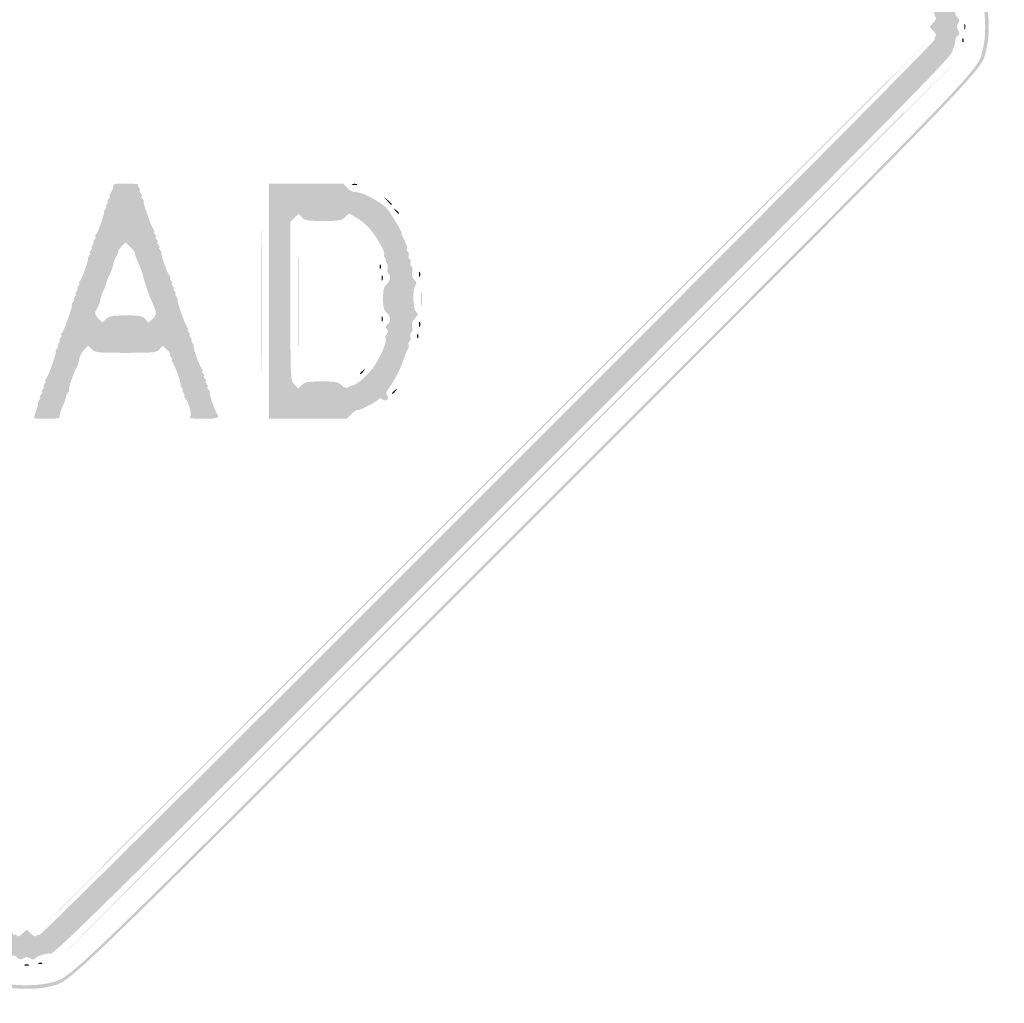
# Model space of a CAD drawing. Header units: inches. Extents: x -25.8 to 25.8, y -25.8 to 25.8.
# Tile 3 of 4: x -0.2 to 25.8, y -25.8 to 0.2. Entities that reach past the tile are written whole.
import ezdxf

# ---------------------------------------------------------------- set-up
doc = ezdxf.new("R2010")
doc.units = ezdxf.units.IN
doc.header["$MEASUREMENT"] = 0

msp = doc.modelspace()

# ---------------------------------------------------------------- hatches: boundary and pattern name
h = msp.add_hatch(color=7)
edge = h.paths.add_edge_path()
edge.add_spline(control_points=[(-0.616, -25.388), (-1.219, -25.222), (-0.649, -25.772), (-13.219, -13.198), (-25.84, -0.573), (-25.202, -1.234), (-25.368, -0.612), (-25.449, -0.308), (-25.449, 0.263), (-25.367, 0.571), (-25.201, 1.196), (-25.808, 0.567), (-13.175, 13.196), (-0.549, 25.816), (-1.21, 25.178), (-0.589, 25.345), (-0.459, 25.379), (-0.194, 25.408), (0, 25.408), (0.194, 25.408), (0.459, 25.379), (0.589, 25.345), (1.21, 25.178), (0.549, 25.816), (13.175, 13.196), (25.808, 0.567), (25.201, 1.196), (25.367, 0.571), (25.449, 0.263), (25.449, -0.308), (25.368, -0.612), (25.202, -1.234), (25.84, -0.573), (13.219, -13.198), (0.59, -25.831), (1.219, -25.224), (0.595, -25.39), (0.298, -25.469), (-0.325, -25.468), (-0.616, -25.388)], knot_values=[0, 0, 0, 0, 1, 1, 1, 2, 2, 2, 3, 3, 3, 4, 4, 4, 5, 5, 5, 6, 6, 6, 7, 7, 7, 8, 8, 8, 9, 9, 9, 10, 10, 10, 11, 11, 11, 12, 12, 12, 13, 13, 13, 13], degree=3, periodic=0)
edge = h.paths.add_edge_path(flags=0)
edge.add_spline(control_points=[(0.595, -25.296), (1.219, -25.13), (0.594, -25.734), (13.172, -13.151), (25.742, -0.576), (25.108, -1.233), (25.274, -0.612), (25.355, -0.308), (25.355, 0.263), (25.273, 0.571), (25.106, 1.196), (25.71, 0.57), (13.127, 13.148), (0.552, 25.719), (1.21, 25.084), (0.589, 25.25), (0.459, 25.285), (0.194, 25.313), (0, 25.313), (-0.194, 25.313), (-0.459, 25.285), (-0.589, 25.25), (-1.21, 25.084), (-0.552, 25.719), (-13.127, 13.148), (-25.71, 0.57), (-25.106, 1.196), (-25.273, 0.571), (-25.355, 0.263), (-25.355, -0.308), (-25.274, -0.612), (-25.108, -1.233), (-25.742, -0.576), (-13.172, -13.151), (-0.653, -25.675), (-1.219, -25.127), (-0.616, -25.294), (-0.325, -25.374), (0.298, -25.375), (0.595, -25.296)], knot_values=[0, 0, 0, 0, 1, 1, 1, 2, 2, 2, 3, 3, 3, 4, 4, 4, 5, 5, 5, 6, 6, 6, 7, 7, 7, 8, 8, 8, 9, 9, 9, 10, 10, 10, 11, 11, 11, 12, 12, 12, 13, 13, 13, 13], degree=3, periodic=0)
h = msp.add_hatch(color=7)
edge = h.paths.add_edge_path()
edge.add_spline(control_points=[(-0.239, -24.628), (-0.271, -24.589), (-0.331, -24.562), (-0.372, -24.568), (-0.414, -24.574), (-0.564, -24.523), (-0.706, -24.454), (-0.928, -24.346), (-2.655, -22.639), (-12.655, -12.635), (-22.571, -2.717), (-24.36, -0.906), (-24.449, -0.706), (-24.506, -0.577), (-24.549, -0.452), (-24.543, -0.43), (-24.538, -0.407), (-24.568, -0.351), (-24.609, -0.305), (-24.673, -0.234), (-24.676, -0.206), (-24.624, -0.122), (-24.573, -0.041), (-24.573, -0.006), (-24.624, 0.075), (-24.676, 0.159), (-24.673, 0.187), (-24.609, 0.258), (-24.568, 0.304), (-24.538, 0.36), (-24.543, 0.383), (-24.549, 0.405), (-24.506, 0.53), (-24.449, 0.659), (-24.36, 0.859), (-22.571, 2.669), (-12.655, 12.588), (-2.655, 22.592), (-0.928, 24.299), (-0.706, 24.407), (-0.564, 24.476), (-0.414, 24.527), (-0.372, 24.521), (-0.331, 24.515), (-0.271, 24.542), (-0.239, 24.581), (-0.192, 24.637), (-0.163, 24.64), (-0.09, 24.595), (-0.02, 24.551), (0.02, 24.551), (0.09, 24.595), (0.162, 24.639), (0.191, 24.638), (0.233, 24.587), (0.28, 24.53), (0.553, 24.451), (0.612, 24.477), (0.625, 24.483), (0.731, 24.421), (0.848, 24.339), (0.964, 24.258), (6.299, 18.949), (12.702, 12.543), (22.587, 2.653), (24.36, 0.859), (24.449, 0.659), (24.506, 0.53), (24.548, 0.39), (24.543, 0.349), (24.538, 0.307), (24.566, 0.247), (24.604, 0.215), (24.661, 0.168), (24.663, 0.139), (24.618, 0.067), (24.575, -0.003), (24.575, -0.044), (24.618, -0.114), (24.663, -0.186), (24.661, -0.215), (24.604, -0.262), (24.566, -0.294), (24.538, -0.354), (24.543, -0.396), (24.548, -0.437), (24.506, -0.577), (24.449, -0.706), (24.36, -0.906), (22.587, -2.7), (12.702, -12.59), (2.58, -22.717), (0.687, -24.587), (0.624, -24.522), (0.591, -24.489), (0.279, -24.579), (0.233, -24.634), (0.191, -24.685), (0.162, -24.686), (0.09, -24.642), (0.02, -24.598), (-0.02, -24.598), (-0.09, -24.642), (-0.163, -24.687), (-0.192, -24.684), (-0.239, -24.628)], knot_values=[0, 0, 0, 0, 1, 1, 1, 2, 2, 2, 3, 3, 3, 4, 4, 4, 5, 5, 5, 6, 6, 6, 7, 7, 7, 8, 8, 8, 9, 9, 9, 10, 10, 10, 11, 11, 11, 12, 12, 12, 13, 13, 13, 14, 14, 14, 15, 15, 15, 16, 16, 16, 17, 17, 17, 18, 18, 18, 19, 19, 19, 20, 20, 20, 21, 21, 21, 22, 22, 22, 23, 23, 23, 24, 24, 24, 25, 25, 25, 26, 26, 26, 27, 27, 27, 28, 28, 28, 29, 29, 29, 30, 30, 30, 31, 31, 31, 32, 32, 32, 33, 33, 33, 34, 34, 34, 35, 35, 35, 35], degree=3, periodic=0)
edge = h.paths.add_edge_path(flags=0)
edge.add_spline(control_points=[(0.113, -23.991), (0.186, -24.06), (0.237, -24.079), (0.257, -24.046), (0.275, -24.017), (0.311, -24.008), (0.338, -24.025), (0.403, -24.065), (24.041, -0.426), (24.001, -0.362), (23.984, -0.335), (23.994, -0.298), (24.022, -0.281), (24.056, -0.26), (24.037, -0.21), (23.968, -0.136)], knot_values=[0, 0, 0, 0, 1, 1, 1, 2, 2, 2, 3, 3, 3, 4, 4, 4, 5, 5, 5, 5], degree=3, periodic=0)
edge.add_line((23.968, -0.136), (23.862, -0.024))
edge.add_line((23.862, -0.024), (23.968, 0.089))
edge.add_spline(control_points=[(23.968, 0.089), (24.037, 0.163), (24.056, 0.213), (24.022, 0.234), (23.994, 0.251), (23.984, 0.288), (24.001, 0.315), (24.041, 0.379), (0.403, 24.017), (0.338, 23.978), (0.311, 23.961), (0.275, 23.97), (0.257, 23.999), (0.237, 24.032), (0.186, 24.013), (0.113, 23.944)], knot_values=[0, 0, 0, 0, 1, 1, 1, 2, 2, 2, 3, 3, 3, 4, 4, 4, 5, 5, 5, 5], degree=3, periodic=0)
edge.add_line((0.113, 23.944), (0, 23.838))
edge.add_line((0, 23.838), (-0.113, 23.944))
edge.add_spline(control_points=[(-0.113, 23.944), (-0.186, 24.013), (-0.237, 24.032), (-0.257, 23.999), (-0.275, 23.97), (-0.311, 23.961), (-0.338, 23.978), (-0.394, 24.012), (-23.829, 0.603), (-23.98, 0.362)], knot_values=[0, 0, 0, 0, 1, 1, 1, 2, 2, 2, 3, 3, 3, 3], degree=3, periodic=0)
edge.add_line((-23.98, 0.362), (-24.078, 0.206))
edge.add_line((-24.078, 0.206), (-23.97, 0.091))
edge.add_line((-23.97, 0.091), (-23.862, -0.024))
edge.add_line((-23.862, -0.024), (-23.97, -0.138))
edge.add_line((-23.97, -0.138), (-24.078, -0.253))
edge.add_line((-24.078, -0.253), (-23.98, -0.409))
edge.add_spline(control_points=[(-23.98, -0.409), (-23.829, -0.65), (-0.394, -24.059), (-0.338, -24.025), (-0.311, -24.008), (-0.275, -24.017), (-0.257, -24.046), (-0.237, -24.079), (-0.186, -24.06), (-0.113, -23.991)], knot_values=[0, 0, 0, 0, 1, 1, 1, 2, 2, 2, 3, 3, 3, 3], degree=3, periodic=0)
edge.add_line((-0.113, -23.991), (0, -23.885))
edge.add_line((0, -23.885), (0.113, -23.991))
h = msp.add_hatch(color=7)
edge = h.paths.add_edge_path()
edge.add_spline(control_points=[(24.78, -0.024), (24.78, 0.041), (24.791, 0.068), (24.804, 0.035), (24.817, 0.003), (24.817, -0.05), (24.804, -0.082), (24.791, -0.115), (24.78, -0.088), (24.78, -0.024)], knot_values=[0, 0, 0, 0, 1, 1, 1, 2, 2, 2, 3, 3, 3, 3], degree=3, periodic=0)
h = msp.add_hatch(color=7)
edge = h.paths.add_edge_path()
edge.add_spline(control_points=[(12.08, -12.127), (18.478, -5.729), (23.724, -0.495), (23.737, -0.495), (23.75, -0.495), (18.526, -5.729), (12.127, -12.127), (5.729, -18.526), (0.484, -23.76), (0.471, -23.76), (0.458, -23.76), (5.682, -18.526), (12.08, -12.127)], knot_values=[0, 0, 0, 0, 1, 1, 1, 2, 2, 2, 3, 3, 3, 4, 4, 4, 4], degree=3, periodic=0)
h = msp.add_hatch(color=7)
edge = h.paths.add_edge_path()
edge.add_spline(control_points=[(24.73, -0.373), (24.732, -0.318), (24.743, -0.307), (24.758, -0.344), (24.772, -0.378), (24.77, -0.419), (24.754, -0.435), (24.739, -0.45), (24.728, -0.422), (24.73, -0.373)], knot_values=[0, 0, 0, 0, 1, 1, 1, 2, 2, 2, 3, 3, 3, 3], degree=3, periodic=0)
h = msp.add_hatch(color=7)
edge = h.paths.add_edge_path()
edge.add_spline(control_points=[(12.716, -12.763), (19.153, -6.326), (24.43, -1.06), (24.443, -1.06), (24.456, -1.06), (19.2, -6.326), (12.763, -12.763), (6.326, -19.2), (1.049, -24.467), (1.036, -24.467), (1.023, -24.467), (6.279, -19.2), (12.716, -12.763)], knot_values=[0, 0, 0, 0, 1, 1, 1, 2, 2, 2, 3, 3, 3, 4, 4, 4, 4], degree=3, periodic=0)
h = msp.add_hatch(color=7)
edge = h.paths.add_edge_path()
edge.add_spline(control_points=[(0.188, -10.367), (0.188, -10.358), (0.219, -10.262), (0.257, -10.155), (0.295, -10.048), (0.313, -9.961), (0.298, -9.961), (0.283, -9.961), (0.297, -9.929), (0.33, -9.89), (0.362, -9.851), (0.373, -9.82), (0.353, -9.82), (0.334, -9.82), (0.345, -9.788), (0.377, -9.749), (0.409, -9.71), (0.42, -9.678), (0.4, -9.678), (0.381, -9.678), (0.392, -9.647), (0.424, -9.608), (0.456, -9.569), (0.467, -9.537), (0.447, -9.537), (0.428, -9.537), (0.439, -9.505), (0.471, -9.466), (0.503, -9.428), (0.514, -9.396), (0.495, -9.396), (0.475, -9.396), (0.484, -9.367), (0.513, -9.331), (0.578, -9.253), (0.806, -8.595), (0.769, -8.595), (0.754, -8.595), (0.768, -8.563), (0.801, -8.525), (0.833, -8.486), (0.843, -8.454), (0.824, -8.454), (0.805, -8.454), (0.815, -8.422), (0.848, -8.383), (0.88, -8.344), (0.891, -8.313), (0.871, -8.313), (0.852, -8.313), (0.863, -8.281), (0.895, -8.242), (0.927, -8.203), (0.938, -8.171), (0.918, -8.171), (0.899, -8.171), (0.907, -8.142), (0.937, -8.107), (1.002, -8.029), (1.23, -7.371), (1.192, -7.371), (1.178, -7.371), (1.192, -7.339), (1.225, -7.3), (1.257, -7.261), (1.267, -7.229), (1.248, -7.229), (1.229, -7.229), (1.239, -7.198), (1.272, -7.159), (1.304, -7.12), (1.314, -7.088), (1.295, -7.088), (1.276, -7.088), (1.286, -7.056), (1.319, -7.017), (1.351, -6.979), (1.362, -6.947), (1.342, -6.947), (1.323, -6.947), (1.334, -6.915), (1.366, -6.876), (1.398, -6.837), (1.409, -6.805), (1.389, -6.805), (1.37, -6.805), (1.378, -6.777), (1.407, -6.741), (1.472, -6.663), (1.654, -6.146), (1.617, -6.146), (1.602, -6.146), (1.616, -6.114), (1.648, -6.075), (1.681, -6.037), (1.691, -6.005), (1.672, -6.005), (1.653, -6.005), (1.663, -5.973), (1.695, -5.934), (1.728, -5.895), (1.738, -5.864), (1.719, -5.864), (1.7, -5.864), (1.71, -5.832), (1.743, -5.793), (1.775, -5.754), (1.785, -5.722), (1.766, -5.722), (1.747, -5.722), (1.757, -5.69), (1.79, -5.652), (1.822, -5.613), (1.833, -5.581), (1.813, -5.581), (1.794, -5.581), (1.802, -5.552), (1.831, -5.517), (1.896, -5.439), (2.078, -4.922), (2.04, -4.922), (2.026, -4.922), (2.04, -4.89), (2.072, -4.851), (2.105, -4.812), (2.115, -4.78), (2.096, -4.78), (2.077, -4.78), (2.087, -4.749), (2.119, -4.71), (2.152, -4.671), (2.162, -4.639), (2.143, -4.639), (2.124, -4.639), (2.134, -4.607), (2.166, -4.568), (2.199, -4.53), (2.211, -4.498), (2.195, -4.498), (2.178, -4.498), (2.198, -4.446), (2.24, -4.382), (2.282, -4.318), (2.302, -4.244), (2.285, -4.217), (2.265, -4.185), (2.378, -4.168), (2.619, -4.168), (2.819, -4.168), (2.969, -4.182), (2.952, -4.199), (2.935, -4.216), (2.944, -4.258), (2.973, -4.293), (3.002, -4.328), (3.01, -4.356), (2.991, -4.356), (2.971, -4.356), (2.982, -4.388), (3.014, -4.427), (3.046, -4.466), (3.057, -4.498), (3.038, -4.498), (3.018, -4.498), (3.029, -4.53), (3.061, -4.568), (3.094, -4.607), (3.108, -4.639), (3.093, -4.639), (3.056, -4.639), (3.284, -5.297), (3.349, -5.375), (3.378, -5.411), (3.387, -5.44), (3.367, -5.44), (3.348, -5.44), (3.359, -5.471), (3.391, -5.51), (3.423, -5.549), (3.434, -5.581), (3.415, -5.581), (3.395, -5.581), (3.406, -5.613), (3.438, -5.652), (3.47, -5.69), (3.481, -5.722), (3.462, -5.722), (3.442, -5.722), (3.453, -5.754), (3.485, -5.793), (3.517, -5.832), (3.528, -5.864), (3.509, -5.864), (3.489, -5.864), (3.5, -5.895), (3.532, -5.934), (3.565, -5.973), (3.579, -6.005), (3.564, -6.005), (3.527, -6.005), (3.708, -6.522), (3.773, -6.6), (3.802, -6.635), (3.811, -6.664), (3.791, -6.664), (3.772, -6.664), (3.783, -6.696), (3.815, -6.735), (3.847, -6.774), (3.858, -6.805), (3.838, -6.805), (3.819, -6.805), (3.83, -6.837), (3.862, -6.876), (3.894, -6.915), (3.905, -6.947), (3.885, -6.947), (3.866, -6.947), (3.877, -6.979), (3.909, -7.017), (3.941, -7.056), (3.952, -7.088), (3.933, -7.088), (3.913, -7.088), (3.924, -7.12), (3.956, -7.159), (3.988, -7.198), (4.003, -7.229), (3.988, -7.229), (3.951, -7.229), (4.179, -7.887), (4.244, -7.965), (4.273, -8.001), (4.282, -8.03), (4.262, -8.03), (4.243, -8.03), (4.254, -8.062), (4.286, -8.101), (4.318, -8.14), (4.329, -8.171), (4.309, -8.171), (4.29, -8.171), (4.301, -8.203), (4.333, -8.242), (4.365, -8.281), (4.376, -8.313), (4.356, -8.313), (4.337, -8.313), (4.348, -8.344), (4.38, -8.383), (4.412, -8.422), (4.427, -8.454), (4.412, -8.454), (4.374, -8.454), (4.556, -8.971), (4.621, -9.049), (4.65, -9.084), (4.658, -9.113), (4.639, -9.113), (4.62, -9.113), (4.63, -9.145), (4.663, -9.184), (4.695, -9.223), (4.705, -9.255), (4.686, -9.255), (4.667, -9.255), (4.677, -9.286), (4.71, -9.325), (4.742, -9.364), (4.753, -9.396), (4.733, -9.396), (4.714, -9.396), (4.725, -9.428), (4.757, -9.466), (4.789, -9.505), (4.8, -9.537), (4.78, -9.537), (4.761, -9.537), (4.772, -9.569), (4.804, -9.608), (4.836, -9.647), (4.85, -9.678), (4.836, -9.678), (4.8, -9.678), (4.978, -10.193), (5.039, -10.266), (5.118, -10.361), (5.039, -10.385), (4.645, -10.385), (4.367, -10.385), (4.281, -10.371), (4.319, -10.332), (4.375, -10.277), (4.29, -9.962), (4.185, -9.836), (4.156, -9.801), (4.149, -9.773), (4.168, -9.773), (4.187, -9.773), (4.177, -9.741), (4.145, -9.702), (4.112, -9.663), (4.102, -9.631), (4.121, -9.631), (4.14, -9.631), (4.13, -9.6), (4.097, -9.561), (4.065, -9.522), (4.051, -9.49), (4.066, -9.49), (4.103, -9.49), (3.921, -8.973), (3.856, -8.895), (3.827, -8.859), (3.819, -8.831), (3.838, -8.831), (3.858, -8.831), (3.85, -8.802), (3.821, -8.767), (3.792, -8.733), (3.779, -8.694), (3.792, -8.681), (3.804, -8.669), (3.765, -8.612), (3.705, -8.555)], knot_values=[0, 0, 0, 0, 1, 1, 1, 2, 2, 2, 3, 3, 3, 4, 4, 4, 5, 5, 5, 6, 6, 6, 7, 7, 7, 8, 8, 8, 9, 9, 9, 10, 10, 10, 11, 11, 11, 12, 12, 12, 13, 13, 13, 14, 14, 14, 15, 15, 15, 16, 16, 16, 17, 17, 17, 18, 18, 18, 19, 19, 19, 20, 20, 20, 21, 21, 21, 22, 22, 22, 23, 23, 23, 24, 24, 24, 25, 25, 25, 26, 26, 26, 27, 27, 27, 28, 28, 28, 29, 29, 29, 30, 30, 30, 31, 31, 31, 32, 32, 32, 33, 33, 33, 34, 34, 34, 35, 35, 35, 36, 36, 36, 37, 37, 37, 38, 38, 38, 39, 39, 39, 40, 40, 40, 41, 41, 41, 42, 42, 42, 43, 43, 43, 44, 44, 44, 45, 45, 45, 46, 46, 46, 47, 47, 47, 48, 48, 48, 49, 49, 49, 50, 50, 50, 51, 51, 51, 52, 52, 52, 53, 53, 53, 54, 54, 54, 55, 55, 55, 56, 56, 56, 57, 57, 57, 58, 58, 58, 59, 59, 59, 60, 60, 60, 61, 61, 61, 62, 62, 62, 63, 63, 63, 64, 64, 64, 65, 65, 65, 66, 66, 66, 67, 67, 67, 68, 68, 68, 69, 69, 69, 70, 70, 70, 71, 71, 71, 72, 72, 72, 73, 73, 73, 74, 74, 74, 75, 75, 75, 76, 76, 76, 77, 77, 77, 78, 78, 78, 79, 79, 79, 80, 80, 80, 81, 81, 81, 82, 82, 82, 83, 83, 83, 84, 84, 84, 85, 85, 85, 86, 86, 86, 87, 87, 87, 88, 88, 88, 89, 89, 89, 90, 90, 90, 91, 91, 91, 92, 92, 92, 93, 93, 93, 94, 94, 94, 95, 95, 95, 96, 96, 96, 97, 97, 97, 98, 98, 98, 99, 99, 99, 100, 100, 100, 101, 101, 101, 102, 102, 102, 103, 103, 103, 104, 104, 104, 105, 105, 105, 106, 106, 106, 107, 107, 107, 108, 108, 108, 108], degree=3, periodic=0)
edge.add_line((3.705, -8.555), (3.595, -8.452))
edge.add_line((3.595, -8.452), (3.509, -8.547))
edge.add_spline(control_points=[(3.509, -8.547), (3.43, -8.635), (3.366, -8.642), (2.621, -8.642), (1.883, -8.642), (1.811, -8.635), (1.719, -8.548)], knot_values=[0, 0, 0, 0, 1, 1, 1, 2, 2, 2, 2], degree=3, periodic=0)
edge.add_line((1.719, -8.548), (1.618, -8.453))
edge.add_line((1.618, -8.453), (1.517, -8.561))
edge.add_spline(control_points=[(1.517, -8.561), (1.461, -8.621), (1.406, -8.721), (1.394, -8.785), (1.382, -8.849), (1.369, -8.907), (1.363, -8.913), (1.358, -8.92), (1.351, -8.941), (1.347, -8.96), (1.344, -8.98), (1.324, -9.022), (1.304, -9.053), (1.244, -9.148), (1.086, -9.631), (1.115, -9.631), (1.13, -9.631), (1.12, -9.658), (1.093, -9.69), (1.066, -9.723), (1.042, -9.765), (1.04, -9.784), (1.031, -9.866), (1.013, -9.918), (0.924, -10.116), (0.881, -10.214), (0.857, -10.315), (0.873, -10.34), (0.889, -10.367), (0.759, -10.385), (0.544, -10.385), (0.349, -10.385), (0.188, -10.377), (0.188, -10.367)], knot_values=[0, 0, 0, 0, 1, 1, 1, 2, 2, 2, 3, 3, 3, 4, 4, 4, 5, 5, 5, 6, 6, 6, 7, 7, 7, 8, 8, 8, 9, 9, 9, 10, 10, 10, 11, 11, 11, 11], degree=3, periodic=0)
edge = h.paths.add_edge_path(flags=0)
edge.add_spline(control_points=[(2.621, -7.653), (2.988, -7.653), (3.059, -7.666), (3.133, -7.748)], knot_values=[0, 0, 0, 0, 1, 1, 1, 1], degree=3, periodic=0)
edge.add_line((3.133, -7.748), (3.219, -7.843))
edge.add_line((3.219, -7.843), (3.329, -7.74))
edge.add_spline(control_points=[(3.329, -7.74), (3.445, -7.63), (3.443, -7.586), (3.307, -7.276), (3.267, -7.186), (3.23, -7.096), (3.225, -7.076), (3.219, -7.057), (3.209, -7.03), (3.203, -7.017), (3.196, -7.004), (3.186, -6.973), (3.179, -6.947), (3.173, -6.921), (3.162, -6.889), (3.155, -6.876), (3.149, -6.863), (3.138, -6.831), (3.132, -6.805), (3.125, -6.78), (3.116, -6.753), (3.111, -6.747), (3.106, -6.74), (3.092, -6.687), (3.081, -6.628), (3.07, -6.569), (3.026, -6.441), (2.983, -6.345), (2.94, -6.249), (2.9, -6.154), (2.895, -6.134), (2.889, -6.115), (2.88, -6.083), (2.873, -6.064), (2.867, -6.044), (2.863, -6.016), (2.865, -6), (2.867, -5.984), (2.81, -5.915), (2.738, -5.846)], knot_values=[0, 0, 0, 0, 1, 1, 1, 2, 2, 2, 3, 3, 3, 4, 4, 4, 5, 5, 5, 6, 6, 6, 7, 7, 7, 8, 8, 8, 9, 9, 9, 10, 10, 10, 11, 11, 11, 12, 12, 12, 13, 13, 13, 13], degree=3, periodic=0)
edge.add_line((2.738, -5.846), (2.608, -5.721))
edge.add_line((2.608, -5.721), (2.497, -5.84))
edge.add_spline(control_points=[(2.497, -5.84), (2.436, -5.905), (2.4, -5.958), (2.418, -5.958), (2.436, -5.958), (2.419, -6.006), (2.381, -6.065), (2.342, -6.124), (2.301, -6.225), (2.289, -6.289), (2.277, -6.353), (2.263, -6.41), (2.258, -6.417), (2.253, -6.423), (2.245, -6.445), (2.241, -6.464), (2.237, -6.483), (2.208, -6.545), (2.177, -6.602), (2.145, -6.658), (2.113, -6.743), (2.106, -6.79), (2.098, -6.837), (2.066, -6.922), (2.035, -6.979), (2.004, -7.035), (1.969, -7.13), (1.958, -7.19), (1.947, -7.251), (1.934, -7.305), (1.929, -7.312), (1.923, -7.318), (1.916, -7.339), (1.912, -7.359), (1.907, -7.378), (1.877, -7.444), (1.843, -7.505), (1.789, -7.602), (1.794, -7.628), (1.888, -7.729)], knot_values=[0, 0, 0, 0, 1, 1, 1, 2, 2, 2, 3, 3, 3, 4, 4, 4, 5, 5, 5, 6, 6, 6, 7, 7, 7, 8, 8, 8, 9, 9, 9, 10, 10, 10, 11, 11, 11, 12, 12, 12, 13, 13, 13, 13], degree=3, periodic=0)
edge.add_line((1.888, -7.729), (1.995, -7.842))
edge.add_line((1.995, -7.842), (2.096, -7.748))
edge.add_spline(control_points=[(2.096, -7.748), (2.181, -7.668), (2.26, -7.653), (2.621, -7.653)], knot_values=[0, 0, 0, 0, 1, 1, 1, 1], degree=3, periodic=0)
h = msp.add_hatch(color=7)
edge = h.paths.add_edge_path()
edge.add_line((6.405, -7.276), (6.405, -4.168))
edge.add_line((6.405, -4.168), (7.386, -4.168))
edge.add_line((7.386, -4.168), (8.367, -4.168))
edge.add_line((8.367, -4.168), (8.479, -4.288))
edge.add_spline(control_points=[(8.479, -4.288), (8.545, -4.357), (8.633, -4.402), (8.691, -4.395), (8.843, -4.375), (9.405, -4.673), (9.532, -4.842), (9.676, -5.032), (9.943, -5.487), (9.911, -5.487), (9.898, -5.487), (9.914, -5.534), (9.946, -5.593), (9.978, -5.651), (10.005, -5.713), (10.006, -5.73), (10.007, -5.747), (10.023, -5.776), (10.04, -5.794), (10.058, -5.811), (10.062, -5.853), (10.049, -5.887), (10.036, -5.921), (10.047, -5.962), (10.073, -5.978), (10.1, -5.994), (10.111, -6.037), (10.097, -6.072), (10.083, -6.108), (10.094, -6.15), (10.121, -6.166), (10.147, -6.183), (10.158, -6.225), (10.144, -6.261), (10.131, -6.296), (10.142, -6.339), (10.17, -6.356), (10.198, -6.373), (10.207, -6.44), (10.191, -6.504), (10.171, -6.583), (10.189, -6.652), (10.246, -6.714), (10.311, -6.786), (10.318, -6.821), (10.275, -6.863), (10.191, -6.948), (10.204, -7.487), (10.292, -7.56), (10.356, -7.614), (10.353, -7.632), (10.263, -7.728), (10.19, -7.806), (10.17, -7.87), (10.191, -7.954), (10.207, -8.02), (10.198, -8.085), (10.169, -8.103), (10.141, -8.121), (10.128, -8.175), (10.141, -8.224), (10.154, -8.273), (10.143, -8.325), (10.118, -8.341), (10.093, -8.356), (10.083, -8.396), (10.095, -8.429), (10.108, -8.462), (10.101, -8.508), (10.081, -8.531), (10.06, -8.553), (10.016, -8.656), (9.984, -8.76), (9.906, -9.008), (9.719, -9.383), (9.582, -9.566), (9.499, -9.675), (9.485, -9.726), (9.526, -9.766), (9.609, -9.849), (9.494, -9.948), (9.402, -9.872), (9.355, -9.833), (9.324, -9.831), (9.302, -9.865), (9.261, -9.932), (8.798, -10.171), (8.733, -10.159), (8.705, -10.153), (8.633, -10.202), (8.572, -10.267)], knot_values=[0, 0, 0, 0, 1, 1, 1, 2, 2, 2, 3, 3, 3, 4, 4, 4, 5, 5, 5, 6, 6, 6, 7, 7, 7, 8, 8, 8, 9, 9, 9, 10, 10, 10, 11, 11, 11, 12, 12, 12, 13, 13, 13, 14, 14, 14, 15, 15, 15, 16, 16, 16, 17, 17, 17, 18, 18, 18, 19, 19, 19, 20, 20, 20, 21, 21, 21, 22, 22, 22, 23, 23, 23, 24, 24, 24, 25, 25, 25, 26, 26, 26, 27, 27, 27, 28, 28, 28, 29, 29, 29, 30, 30, 30, 30], degree=3, periodic=0)
edge.add_line((8.572, -10.267), (8.461, -10.385))
edge.add_line((8.461, -10.385), (7.433, -10.385))
edge.add_line((7.433, -10.385), (6.405, -10.385))
edge.add_line((6.405, -10.385), (6.405, -7.276))
edge = h.paths.add_edge_path(flags=0)
edge.add_spline(control_points=[(7.795, -9.396), (8.154, -9.396), (8.227, -9.41), (8.318, -9.495), (8.385, -9.558), (8.446, -9.58), (8.486, -9.555), (8.52, -9.534), (8.574, -9.512), (8.605, -9.508), (8.716, -9.491), (8.957, -9.288), (9.137, -9.061), (9.325, -8.822), (9.536, -8.34), (9.487, -8.26), (9.471, -8.235), (9.484, -8.183), (9.515, -8.146), (9.558, -8.094), (9.559, -8.061), (9.519, -8.013), (9.478, -7.964), (9.482, -7.934), (9.537, -7.889), (9.635, -7.808), (9.626, -7.684), (9.514, -7.583), (9.439, -7.515), (9.419, -7.438), (9.419, -7.206), (9.419, -6.974), (9.439, -6.897), (9.514, -6.829), (9.615, -6.737), (9.638, -6.594), (9.559, -6.545), (9.532, -6.529), (9.523, -6.473), (9.539, -6.422), (9.555, -6.372), (9.543, -6.299), (9.512, -6.262), (9.48, -6.224), (9.471, -6.193), (9.49, -6.193), (9.509, -6.193), (9.501, -6.165), (9.473, -6.13), (9.444, -6.095), (9.432, -6.055), (9.447, -6.04), (9.487, -6), (9.287, -5.63), (9.105, -5.405), (9.015, -5.295), (8.847, -5.149), (8.731, -5.081)], knot_values=[0, 0, 0, 0, 1, 1, 1, 2, 2, 2, 3, 3, 3, 4, 4, 4, 5, 5, 5, 6, 6, 6, 7, 7, 7, 8, 8, 8, 9, 9, 9, 10, 10, 10, 11, 11, 11, 12, 12, 12, 13, 13, 13, 14, 14, 14, 15, 15, 15, 16, 16, 16, 17, 17, 17, 18, 18, 18, 19, 19, 19, 19], degree=3, periodic=0)
edge.add_line((8.731, -5.081), (8.52, -4.957))
edge.add_line((8.52, -4.957), (8.413, -5.057))
edge.add_spline(control_points=[(8.413, -5.057), (8.319, -5.145), (8.251, -5.157), (7.834, -5.157), (7.42, -5.157), (7.351, -5.145), (7.276, -5.062)], knot_values=[0, 0, 0, 0, 1, 1, 1, 2, 2, 2, 2], degree=3, periodic=0)
edge.add_line((7.276, -5.062), (7.19, -4.967))
edge.add_line((7.19, -4.967), (7.08, -5.07))
edge.add_line((7.08, -5.07), (6.97, -5.174))
edge.add_line((6.97, -5.174), (6.97, -7.27))
edge.add_spline(control_points=[(6.97, -7.27), (6.97, -9.359), (6.971, -9.367), (7.073, -9.475)], knot_values=[0, 0, 0, 0, 1, 1, 1, 1], degree=3, periodic=0)
edge.add_line((7.073, -9.475), (7.176, -9.585))
edge.add_line((7.176, -9.585), (7.276, -9.49))
edge.add_spline(control_points=[(7.276, -9.49), (7.361, -9.41), (7.441, -9.396), (7.795, -9.396)], knot_values=[0, 0, 0, 0, 1, 1, 1, 1], degree=3, periodic=0)
h = msp.add_hatch(color=7)
edge = h.paths.add_edge_path()
edge.add_spline(control_points=[(8.607, -4.184), (8.639, -4.171), (8.692, -4.171), (8.725, -4.184), (8.757, -4.197), (8.731, -4.208), (8.666, -4.208), (8.601, -4.208), (8.575, -4.197), (8.607, -4.184)], knot_values=[0, 0, 0, 0, 1, 1, 1, 2, 2, 2, 3, 3, 3, 3], degree=3, periodic=0)
h = msp.add_hatch(color=7)
edge = h.paths.add_edge_path()
edge.add_line((9.533, -4.627), (9.443, -4.521))
edge.add_line((9.443, -4.521), (9.549, -4.611))
edge.add_spline(control_points=[(9.549, -4.611), (9.648, -4.695), (9.676, -4.733), (9.639, -4.733), (9.63, -4.733), (9.582, -4.686), (9.533, -4.627)], knot_values=[0, 0, 0, 0, 1, 1, 1, 2, 2, 2, 2], degree=3, periodic=0)
h = msp.add_hatch(color=7)
edge = h.paths.add_edge_path()
edge.add_spline(control_points=[(6.192, -7.276), (6.192, -5.554), (6.198, -4.849), (6.205, -5.71), (6.212, -6.572), (6.212, -7.981), (6.205, -8.842), (6.198, -9.704), (6.192, -8.999), (6.192, -7.276)], knot_values=[0, 0, 0, 0, 1, 1, 1, 2, 2, 2, 3, 3, 3, 3], degree=3, periodic=0)
h = msp.add_hatch(color=7)
edge = h.paths.add_edge_path()
edge.add_spline(control_points=[(9.743, -4.886), (9.684, -4.812), (9.686, -4.81), (9.761, -4.869), (9.806, -4.904), (9.843, -4.941), (9.843, -4.951), (9.843, -4.99), (9.805, -4.965), (9.743, -4.886)], knot_values=[0, 0, 0, 0, 1, 1, 1, 2, 2, 2, 3, 3, 3, 3], degree=3, periodic=0)
h = msp.add_hatch(color=7)
edge = h.paths.add_edge_path()
edge.add_spline(control_points=[(7.18, -7.276), (7.18, -6.098), (7.187, -5.616), (7.194, -6.205), (7.201, -6.794), (7.201, -7.759), (7.194, -8.348), (7.187, -8.937), (7.18, -8.455), (7.18, -7.276)], knot_values=[0, 0, 0, 0, 1, 1, 1, 2, 2, 2, 3, 3, 3, 3], degree=3, periodic=0)
h = msp.add_hatch(color=7)
edge = h.paths.add_edge_path()
edge.add_spline(control_points=[(9.329, -6.354), (9.331, -6.299), (9.342, -6.288), (9.357, -6.326), (9.371, -6.36), (9.369, -6.4), (9.354, -6.416), (9.338, -6.432), (9.327, -6.404), (9.329, -6.354)], knot_values=[0, 0, 0, 0, 1, 1, 1, 2, 2, 2, 3, 3, 3, 3], degree=3, periodic=0)
h = msp.add_hatch(color=7)
edge = h.paths.add_edge_path()
edge.add_spline(control_points=[(10.369, -6.57), (10.369, -6.505), (10.379, -6.479), (10.392, -6.511), (10.406, -6.544), (10.406, -6.597), (10.392, -6.629), (10.379, -6.661), (10.369, -6.635), (10.369, -6.57)], knot_values=[0, 0, 0, 0, 1, 1, 1, 2, 2, 2, 3, 3, 3, 3], degree=3, periodic=0)
h = msp.add_hatch(color=7)
edge = h.paths.add_edge_path()
edge.add_spline(control_points=[(9.38, -6.664), (9.38, -6.599), (9.39, -6.573), (9.403, -6.605), (9.417, -6.638), (9.417, -6.691), (9.403, -6.723), (9.39, -6.755), (9.38, -6.729), (9.38, -6.664)], knot_values=[0, 0, 0, 0, 1, 1, 1, 2, 2, 2, 3, 3, 3, 3], degree=3, periodic=0)
h = msp.add_hatch(color=7)
edge = h.paths.add_edge_path()
edge.add_spline(control_points=[(10.424, -7.206), (10.424, -7.024), (10.433, -6.956), (10.443, -7.054), (10.453, -7.152), (10.453, -7.3), (10.442, -7.383), (10.432, -7.467), (10.424, -7.387), (10.424, -7.206)], knot_values=[0, 0, 0, 0, 1, 1, 1, 2, 2, 2, 3, 3, 3, 3], degree=3, periodic=0)
h = msp.add_hatch(color=7)
edge = h.paths.add_edge_path()
edge.add_spline(control_points=[(9.38, -7.747), (9.38, -7.683), (9.39, -7.656), (9.403, -7.689), (9.417, -7.721), (9.417, -7.774), (9.403, -7.806), (9.39, -7.839), (9.38, -7.812), (9.38, -7.747)], knot_values=[0, 0, 0, 0, 1, 1, 1, 2, 2, 2, 3, 3, 3, 3], degree=3, periodic=0)
h = msp.add_hatch(color=7)
edge = h.paths.add_edge_path()
edge.add_spline(control_points=[(10.369, -7.889), (10.369, -7.824), (10.379, -7.797), (10.392, -7.83), (10.406, -7.862), (10.406, -7.915), (10.392, -7.948), (10.379, -7.98), (10.369, -7.953), (10.369, -7.889)], knot_values=[0, 0, 0, 0, 1, 1, 1, 2, 2, 2, 3, 3, 3, 3], degree=3, periodic=0)
h = msp.add_hatch(color=7)
edge = h.paths.add_edge_path()
edge.add_spline(control_points=[(10.318, -8.191), (10.32, -8.136), (10.331, -8.125), (10.346, -8.162), (10.36, -8.196), (10.358, -8.237), (10.343, -8.253), (10.327, -8.268), (10.316, -8.241), (10.318, -8.191)], knot_values=[0, 0, 0, 0, 1, 1, 1, 2, 2, 2, 3, 3, 3, 3], degree=3, periodic=0)
h = msp.add_hatch(color=7)
edge = h.paths.add_edge_path()
edge.add_spline(control_points=[(8.807, -9.19), (8.807, -9.18), (8.844, -9.143), (8.89, -9.107), (8.964, -9.049), (8.966, -9.05), (8.907, -9.125), (8.846, -9.203), (8.807, -9.228), (8.807, -9.19)], knot_values=[0, 0, 0, 0, 1, 1, 1, 2, 2, 2, 3, 3, 3, 3], degree=3, periodic=0)
h = msp.add_hatch(color=7)
edge = h.paths.add_edge_path()
edge.add_spline(control_points=[(9.655, -9.708), (9.655, -9.698), (9.692, -9.661), (9.737, -9.625), (9.812, -9.567), (9.814, -9.568), (9.755, -9.643), (9.694, -9.722), (9.655, -9.746), (9.655, -9.708)], knot_values=[0, 0, 0, 0, 1, 1, 1, 2, 2, 2, 3, 3, 3, 3], degree=3, periodic=0)
h = msp.add_hatch(color=7)
edge = h.paths.add_edge_path()
edge.add_spline(control_points=[(-0.059, -24.812), (-0.026, -24.799), (0.026, -24.799), (0.059, -24.812), (0.091, -24.825), (0.065, -24.836), (0, -24.836), (-0.065, -24.836), (-0.091, -24.825), (-0.059, -24.812)], knot_values=[0, 0, 0, 0, 1, 1, 1, 2, 2, 2, 3, 3, 3, 3], degree=3, periodic=0)
h = msp.add_hatch(color=7)
edge = h.paths.add_edge_path()
edge.add_spline(control_points=[(0.321, -24.764), (0.355, -24.751), (0.395, -24.752), (0.411, -24.768), (0.427, -24.784), (0.399, -24.795), (0.349, -24.793), (0.294, -24.791), (0.283, -24.779), (0.321, -24.764)], knot_values=[0, 0, 0, 0, 1, 1, 1, 2, 2, 2, 3, 3, 3, 3], degree=3, periodic=0)

doc.saveas('drawing.dxf')
